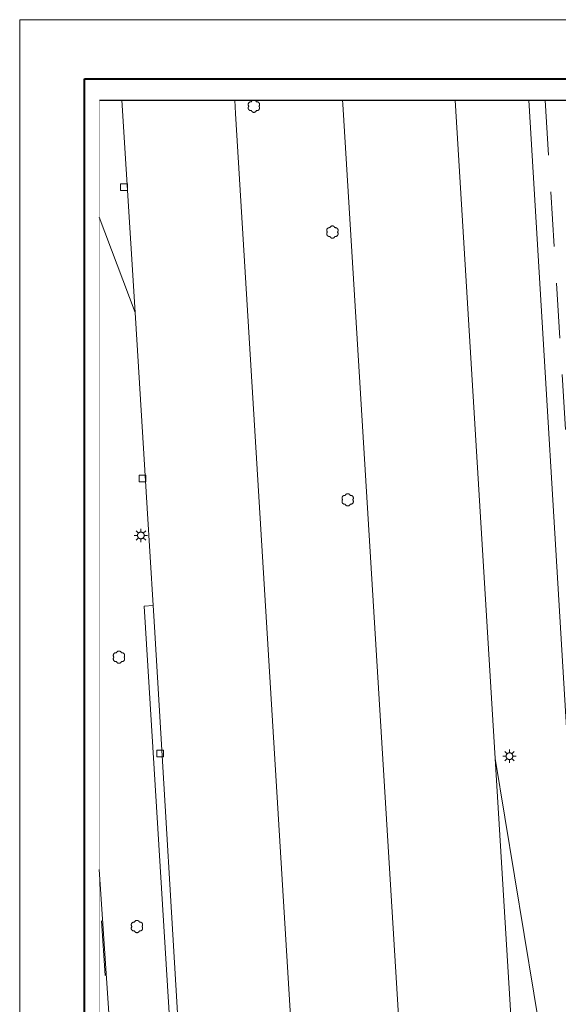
# Model space of a CAD drawing. Header units: metres. Extents: x 160756 to 160966, y 503283 to 503570.
# Tile 6 of 26: x 160756 to 160796, y 503357 to 503430. Entities that reach past the tile are written whole.
import ezdxf

# ---------------------------------------------------------------- set-up
doc = ezdxf.new("R2010")
doc.units = ezdxf.units.M
doc.header["$MEASUREMENT"] = 0
doc.linetypes.add('DGN Style 2', pattern=[6.813233, 4.08794, -2.725293])
doc.linetypes.add('DGN Style 7', pattern=[13.626466, 6.13191, -2.725293, 2.04397, -2.725293])
for name, color, linetype, lineweight in [('B_KAD_perceelsgrenzen', 1, 'DGN Style 2', 0), ('B_TOP_asfalt', 7, 'Continuous', 0), ('B_TOP_betonstraatstenen', 7, 'Continuous', 0), ('B_TOP_bomen', 7, 'Continuous', 0), ('B_TOP_gras', 7, 'Continuous', 0), ('B_TOP_straatmeubilair', 7, 'Continuous', 0), ('B_TOP_tegels', 7, 'Continuous', 0), ('B_TOP_water', 7, 'Continuous', 0), ('kader', 7, 'Continuous', 0), ('tekening-onderhoek', 7, 'Continuous', 0)]:
    doc.layers.add(name, color=color, linetype=linetype, lineweight=lineweight)
doc.layers.add('niet_plotten', color=6, linetype='Continuous', lineweight=0, plot=False)
doc.styles.add('ARIAL', font='arial.ttf', dxfattribs={"height": 2.5})
doc.styles.add('Style-Arial', font='arial.ttf')

# ---------------------------------------------------------------- blocks, each defined once
blk = doc.blocks.new('KA3')
at = {"linetype": 'DGN Style 7'}
blk.add_wipeout([(4200, 0), (4200, 2946), (0, 2946), (0, 0), (4200, 0), (4080, 110), (118.4, 110), (118.4, 2836), (4080, 2836), (4080, 110)], dxfattribs=at)
at = {"layer": 'kader', "color": 7, "linetype": 'Continuous', "lineweight": 0, "flags": 128}
blk.add_lwpolyline([(0, 2946), (4200, 2946), (4200, 0), (0, 0)], close=True, dxfattribs=at)
at = {"layer": 'kader', "color": 7, "linetype": 'Continuous', "lineweight": 40, "flags": 128}
blk.add_lwpolyline([(96.4, 2858), (4103.6, 2858), (4103.6, 88), (96.4, 88)], close=True, dxfattribs=at)
blk = doc.blocks.new('A3 zw')
at = {"layer": 'kader', "color": 7, "linetype": 'Continuous', "lineweight": 0, "xscale": 0.09999999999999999, "yscale": 0.09999999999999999, "zscale": 0.09999999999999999}
blk.add_blockref('KA3', (0, 0), dxfattribs=at)
at = {"layer": 'tekening-onderhoek', "color": 7}
for tag, height, style in [('titel', 5, 'Style-Arial'), ('titelregel2', 5, 'Style-Arial'), ('titelregel3', 5, 'Style-Arial'), ('titelregel4', 5, 'Style-Arial'), ('archiefnummer', 3.5, 'ARIAL'), ('van bladen', 2, 'Style-Arial'), ('schaal', 2, 'ARIAL'), ('datum', 2, 'ARIAL'), ('gewijzigd', 2, 'ARIAL'), ('gewijzigd2', 2, 'ARIAL'), ('get2', 2, 'ARIAL'), ('get3', 2, 'ARIAL'), ('get1', 2, 'ARIAL'), ('blad ', 2, 'Style-Arial')]:
    blk.add_attdef(tag, (0, 0), '', height=height, dxfattribs=dict(at, style=style))
blk = doc.blocks.new('BM')
at = {"layer": 'B_TOP_bomen', "flags": 128}
for points in [[(-0.376, 0), (-0.385, 0.011), (-0.393, 0.024), (-0.4, 0.037), (-0.407, 0.051), (-0.412, 0.065), (-0.417, 0.08), (-0.42, 0.095), (-0.422, 0.111), (-0.423, 0.127), (-0.422, 0.143), (-0.42, 0.158), (-0.418, 0.173), (-0.414, 0.188), (-0.409, 0.202), (-0.403, 0.216), (-0.396, 0.229), (-0.388, 0.241), (-0.379, 0.253), (-0.37, 0.264), (-0.359, 0.275), (-0.347, 0.285), (-0.335, 0.294), (-0.321, 0.303), (-0.307, 0.31), (-0.293, 0.316), (-0.278, 0.321), (-0.263, 0.325), (-0.247, 0.327), (-0.232, 0.328), (-0.217, 0.328), (-0.202, 0.328), (-0.188, 0.326)], [(-0.188, -0.326), (-0.202, -0.328), (-0.217, -0.328), (-0.232, -0.328), (-0.247, -0.327), (-0.263, -0.325), (-0.278, -0.321), (-0.293, -0.316), (-0.307, -0.31), (-0.321, -0.303), (-0.335, -0.294), (-0.347, -0.285), (-0.359, -0.275), (-0.37, -0.264), (-0.379, -0.253), (-0.388, -0.241), (-0.396, -0.229), (-0.403, -0.216), (-0.409, -0.202), (-0.414, -0.188), (-0.418, -0.173), (-0.42, -0.158), (-0.422, -0.143), (-0.423, -0.127), (-0.422, -0.111), (-0.42, -0.095), (-0.417, -0.08), (-0.412, -0.065), (-0.407, -0.051), (-0.4, -0.037), (-0.393, -0.024), (-0.385, -0.011), (-0.376, 0)], [(0.188, 0.326), (0.182, 0.339), (0.176, 0.352), (0.168, 0.365), (0.16, 0.378), (0.15, 0.39), (0.139, 0.401), (0.127, 0.411), (0.115, 0.421), (0.101, 0.429), (0.088, 0.437), (0.073, 0.443), (0.059, 0.448), (0.044, 0.452), (0.029, 0.455), (0.014, 0.457), (0, 0.457), (-0.014, 0.457), (-0.029, 0.455), (-0.044, 0.452), (-0.059, 0.448), (-0.073, 0.443), (-0.088, 0.437), (-0.101, 0.429), (-0.115, 0.421), (-0.127, 0.411), (-0.139, 0.401), (-0.15, 0.39), (-0.16, 0.378), (-0.168, 0.365), (-0.176, 0.352), (-0.182, 0.339), (-0.188, 0.326)], [(0.376, 0), (0.385, 0.011), (0.393, 0.024), (0.4, 0.037), (0.407, 0.051), (0.412, 0.065), (0.417, 0.08), (0.42, 0.095), (0.422, 0.111), (0.423, 0.127), (0.422, 0.143), (0.42, 0.158), (0.418, 0.173), (0.414, 0.188), (0.409, 0.202), (0.403, 0.216), (0.396, 0.229), (0.388, 0.241), (0.379, 0.253), (0.37, 0.264), (0.359, 0.275), (0.347, 0.285), (0.335, 0.294), (0.321, 0.303), (0.307, 0.31), (0.293, 0.316), (0.278, 0.321), (0.263, 0.325), (0.247, 0.327), (0.232, 0.328), (0.217, 0.328), (0.202, 0.328), (0.188, 0.326)], [(0.188, -0.326), (0.202, -0.328), (0.217, -0.328), (0.232, -0.328), (0.247, -0.327), (0.263, -0.325), (0.278, -0.321), (0.293, -0.316), (0.307, -0.31), (0.321, -0.303), (0.335, -0.294), (0.347, -0.285), (0.359, -0.275), (0.37, -0.264), (0.379, -0.253), (0.388, -0.241), (0.396, -0.229), (0.403, -0.216), (0.409, -0.202), (0.414, -0.188), (0.418, -0.173), (0.42, -0.158), (0.422, -0.143), (0.423, -0.127), (0.422, -0.111), (0.42, -0.095), (0.417, -0.08), (0.412, -0.065), (0.407, -0.051), (0.4, -0.037), (0.393, -0.024), (0.385, -0.011), (0.376, 0)], [(-0.188, -0.326), (-0.182, -0.339), (-0.176, -0.352), (-0.168, -0.365), (-0.16, -0.378), (-0.15, -0.39), (-0.139, -0.401), (-0.127, -0.411), (-0.115, -0.421), (-0.101, -0.429), (-0.088, -0.437), (-0.073, -0.443), (-0.059, -0.448), (-0.044, -0.452), (-0.029, -0.455), (-0.014, -0.457), (0, -0.457), (0.014, -0.457), (0.029, -0.455), (0.044, -0.452), (0.059, -0.448), (0.073, -0.443), (0.088, -0.437), (0.101, -0.429), (0.115, -0.421), (0.127, -0.411), (0.139, -0.401), (0.15, -0.39), (0.16, -0.378), (0.168, -0.365), (0.176, -0.352), (0.182, -0.339), (0.188, -0.326)]]:
    blk.add_lwpolyline(points, dxfattribs=at)
blk = doc.blocks.new('KK')
at = {"layer": 'B_TOP_straatmeubilair', "flags": 128}
blk.add_lwpolyline([(0.255, 0.245), (-0.245, 0.245), (-0.245, -0.255), (0.255, -0.255), (0.255, 0.245)], dxfattribs=at)
blk = doc.blocks.new('LP')
at = {"layer": 'B_TOP_straatmeubilair'}
for p, q in [((-0.25, 0), (-0.5, 0)), ((-0.177, 0.177), (-0.354, 0.354)), ((0, 0.25), (0, 0.5)), ((0.177, 0.177), (0.354, 0.354)), ((0.25, 0), (0.5, 0)), ((-0.177, -0.177), (-0.354, -0.354)), ((0, -0.25), (0, -0.5)), ((0.177, -0.177), (0.354, -0.354))]:
    blk.add_line(p, q, dxfattribs=at)
at = {"layer": 'B_TOP_straatmeubilair', "flags": 128}
blk.add_lwpolyline([(-0.25, 0), (-0.248, -0.028), (-0.243, -0.057), (-0.234, -0.087), (-0.228, -0.102), (-0.221, -0.117), (-0.213, -0.131), (-0.203, -0.145), (-0.193, -0.159), (-0.181, -0.172), (-0.168, -0.185), (-0.155, -0.196), (-0.14, -0.207), (-0.125, -0.217), (-0.109, -0.225), (-0.093, -0.232), (-0.076, -0.238), (-0.059, -0.243), (-0.041, -0.247), (-0.024, -0.249), (-0.007, -0.25), (0.01, -0.25), (0.026, -0.249), (0.042, -0.246), (0.072, -0.239), (0.1, -0.229), (0.125, -0.217), (0.148, -0.201), (0.171, -0.182), (0.192, -0.16), (0.202, -0.147), (0.212, -0.133), (0.22, -0.119), (0.228, -0.103), (0.234, -0.087), (0.24, -0.071), (0.244, -0.053), (0.247, -0.036), (0.249, -0.018), (0.25, 0), (0.249, 0.018), (0.247, 0.036), (0.244, 0.053), (0.24, 0.071), (0.234, 0.087), (0.228, 0.103), (0.22, 0.119), (0.212, 0.133), (0.202, 0.147), (0.192, 0.16), (0.171, 0.182), (0.148, 0.201), (0.125, 0.217), (0.1, 0.229), (0.072, 0.239), (0.042, 0.246), (0.026, 0.249), (0.01, 0.25), (-0.007, 0.25), (-0.024, 0.249), (-0.041, 0.247), (-0.059, 0.243), (-0.076, 0.238), (-0.093, 0.232), (-0.109, 0.225), (-0.125, 0.217), (-0.14, 0.207), (-0.155, 0.196), (-0.168, 0.185), (-0.181, 0.172), (-0.193, 0.159), (-0.203, 0.145), (-0.213, 0.131), (-0.221, 0.117), (-0.228, 0.102), (-0.234, 0.087), (-0.243, 0.057), (-0.248, 0.028), (-0.25, 0)], dxfattribs=at)

msp = doc.modelspace()

# ---------------------------------------------------------------- linework, layer by layer
at = {"layer": 'niet_plotten', "lineweight": 30, "flags": 128}
msp.add_lwpolyline([(160761.654, 503424.194), (160862.773, 503424.194), (160862.773, 503291.143), (160761.654, 503291.143)], close=True, dxfattribs=at)

# ---------------------------------------------------------------- next in the draw order: block references
at = {"layer": 'kader', "color": 7, "linetype": 'Continuous', "lineweight": 0, "xscale": 0.5, "yscale": 0.5, "zscale": 0.5, "rotation": 1.825240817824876e-11}
msp.add_blockref('A3 zw', (160755.734, 503282.88), dxfattribs=at)

# ---------------------------------------------------------------- next in the draw order: linework, layer by layer
at = {"layer": 'B_KAD_perceelsgrenzen'}
msp.add_line((160794.808, 503424.194), (160801.25, 503319.48), dxfattribs=at)
at = {"layer": 'B_KAD_perceelsgrenzen', "flags": 128}
msp.add_lwpolyline([(160766.704, 503291.143), (160765.66, 503307.76), (160765.31, 503313.18), (160761.654, 503365.452)], dxfattribs=at)
at = {"layer": 'B_TOP_asfalt'}
for p, q in [((160763.335, 503424.194), (160764.326, 503408.418)), ((160791.082, 503375.257), (160788.1, 503424.194))]:
    msp.add_line(p, q, dxfattribs=at)
at = {"layer": 'B_TOP_asfalt', "flags": 128}
for points in [[(160778.411, 503314.199), (160771.779, 503423.209), (160771.72, 503424.194)], [(160779.733, 503424.194), (160779.751, 503423.897), (160786.417, 503314.742)], [(160764.326, 503408.418), (160765.212, 503393.871), (160765.648, 503386.623)], [(160765.648, 503386.623), (160765.695, 503385.85), (160767.871, 503349.677), (160770.038, 503313.631)], [(160794.916, 503315.318), (160792.664, 503349.21), (160791.082, 503375.257)]]:
    msp.add_lwpolyline(points, dxfattribs=at)
at = {"layer": 'B_TOP_betonstraatstenen'}
msp.add_line((160761.654, 503415.498), (160764.326, 503408.418), dxfattribs=at)
at = {"layer": 'B_TOP_betonstraatstenen', "flags": 128}
msp.add_lwpolyline([(160795.329, 503349.012), (160795.275, 503349.82), (160794.677, 503353.447), (160791.082, 503375.257)], dxfattribs=at)
at = {"layer": 'B_TOP_bomen', "flags": 128}
for points in [[(160772.769, 503423.747), (160772.76, 503423.758), (160772.752, 503423.771), (160772.745, 503423.784), (160772.738, 503423.798), (160772.733, 503423.812), (160772.728, 503423.827), (160772.725, 503423.842), (160772.723, 503423.858), (160772.722, 503423.874), (160772.723, 503423.89), (160772.725, 503423.905), (160772.727, 503423.92), (160772.731, 503423.935), (160772.736, 503423.949), (160772.742, 503423.963), (160772.749, 503423.976), (160772.757, 503423.988), (160772.766, 503424), (160772.775, 503424.011), (160772.786, 503424.022), (160772.798, 503424.032), (160772.81, 503424.041), (160772.824, 503424.05), (160772.838, 503424.057), (160772.852, 503424.063), (160772.867, 503424.068), (160772.882, 503424.072), (160772.898, 503424.074), (160772.913, 503424.075), (160772.928, 503424.075), (160772.943, 503424.075), (160772.957, 503424.073)], [(160773.084, 503424.194), (160773.072, 503424.19), (160773.057, 503424.184), (160773.044, 503424.176), (160773.03, 503424.168), (160773.018, 503424.158), (160773.006, 503424.148), (160772.995, 503424.137), (160772.985, 503424.125), (160772.977, 503424.112), (160772.969, 503424.099), (160772.963, 503424.086), (160772.957, 503424.073)], [(160773.333, 503424.073), (160773.327, 503424.086), (160773.321, 503424.099), (160773.313, 503424.112), (160773.305, 503424.125), (160773.295, 503424.137), (160773.284, 503424.148), (160773.272, 503424.158), (160773.26, 503424.168), (160773.246, 503424.176), (160773.233, 503424.184), (160773.218, 503424.19), (160773.206, 503424.194)], [(160773.521, 503423.747), (160773.53, 503423.758), (160773.538, 503423.771), (160773.545, 503423.784), (160773.552, 503423.798), (160773.557, 503423.812), (160773.562, 503423.827), (160773.565, 503423.842), (160773.567, 503423.858), (160773.568, 503423.874), (160773.567, 503423.89), (160773.565, 503423.905), (160773.563, 503423.92), (160773.559, 503423.935), (160773.554, 503423.949), (160773.548, 503423.963), (160773.541, 503423.976), (160773.533, 503423.988), (160773.524, 503424), (160773.515, 503424.011), (160773.504, 503424.022), (160773.492, 503424.032), (160773.48, 503424.041), (160773.466, 503424.05), (160773.452, 503424.057), (160773.438, 503424.063), (160773.423, 503424.068), (160773.408, 503424.072), (160773.392, 503424.074), (160773.377, 503424.075), (160773.362, 503424.075), (160773.347, 503424.075), (160773.333, 503424.073)], [(160772.957, 503423.421), (160772.943, 503423.419), (160772.928, 503423.419), (160772.913, 503423.419), (160772.898, 503423.42), (160772.882, 503423.422), (160772.867, 503423.426), (160772.852, 503423.431), (160772.838, 503423.437), (160772.824, 503423.444), (160772.81, 503423.453), (160772.798, 503423.462), (160772.786, 503423.472), (160772.775, 503423.483), (160772.766, 503423.494), (160772.757, 503423.506), (160772.749, 503423.518), (160772.742, 503423.531), (160772.736, 503423.545), (160772.731, 503423.559), (160772.727, 503423.574), (160772.725, 503423.589), (160772.723, 503423.604), (160772.722, 503423.62), (160772.723, 503423.636), (160772.725, 503423.652), (160772.728, 503423.667), (160772.733, 503423.682), (160772.738, 503423.696), (160772.745, 503423.71), (160772.752, 503423.723), (160772.76, 503423.736), (160772.769, 503423.747)], [(160772.957, 503423.421), (160772.963, 503423.408), (160772.969, 503423.395), (160772.977, 503423.382), (160772.985, 503423.369), (160772.995, 503423.357), (160773.006, 503423.346), (160773.018, 503423.336), (160773.03, 503423.326), (160773.044, 503423.318), (160773.057, 503423.31), (160773.072, 503423.304), (160773.086, 503423.299), (160773.101, 503423.295), (160773.116, 503423.292), (160773.131, 503423.29), (160773.145, 503423.29), (160773.159, 503423.29), (160773.174, 503423.292), (160773.189, 503423.295), (160773.204, 503423.299), (160773.218, 503423.304), (160773.233, 503423.31), (160773.246, 503423.318), (160773.26, 503423.326), (160773.272, 503423.336), (160773.284, 503423.346), (160773.295, 503423.357), (160773.305, 503423.369), (160773.313, 503423.382), (160773.321, 503423.395), (160773.327, 503423.408), (160773.333, 503423.421)], [(160773.333, 503423.421), (160773.347, 503423.419), (160773.362, 503423.419), (160773.377, 503423.419), (160773.392, 503423.42), (160773.408, 503423.422), (160773.423, 503423.426), (160773.438, 503423.431), (160773.452, 503423.437), (160773.466, 503423.444), (160773.48, 503423.453), (160773.492, 503423.462), (160773.504, 503423.472), (160773.515, 503423.483), (160773.524, 503423.494), (160773.533, 503423.506), (160773.541, 503423.518), (160773.548, 503423.531), (160773.554, 503423.545), (160773.559, 503423.559), (160773.563, 503423.574), (160773.565, 503423.589), (160773.567, 503423.604), (160773.568, 503423.62), (160773.567, 503423.636), (160773.565, 503423.652), (160773.562, 503423.667), (160773.557, 503423.682), (160773.552, 503423.696), (160773.545, 503423.71), (160773.538, 503423.723), (160773.53, 503423.736), (160773.521, 503423.747)]]:
    msp.add_lwpolyline(points, dxfattribs=at)
at = {"layer": 'B_TOP_gras', "flags": 128}
msp.add_lwpolyline([(160761.654, 503366.999), (160765.27, 503313.308), (160765.27, 503313.308)], dxfattribs=at)
at = {"layer": 'B_TOP_tegels', "flags": 128}
msp.add_lwpolyline([(160765.648, 503386.623), (160764.992, 503386.578), (160769.483, 503313.593)], dxfattribs=at)
at = {"layer": 'B_TOP_water', "flags": 128}
msp.add_lwpolyline([(160793.585, 503424.194), (160796.73, 503371.754), (160801.177, 503372.193), (160800.231, 503385.099)], dxfattribs=at)

# ---------------------------------------------------------------- next in the draw order: block references
at = {"layer": 'B_TOP_bomen'}
for p in [(160778.983, 503414.391), (160780.121, 503394.486), (160763.114, 503382.789), (160764.452, 503362.764)]:
    msp.add_blockref('BM', p, dxfattribs=at)
at = {"layer": 'B_TOP_straatmeubilair'}
for name, p in [('KK', (160763.482, 503417.725)), ('KK', (160764.869, 503396.069)), ('LP', (160764.747, 503391.839)), ('KK', (160766.179, 503375.641)), ('LP', (160792.145, 503375.426))]:
    msp.add_blockref(name, p, dxfattribs=at)

doc.saveas('drawing.dxf')
